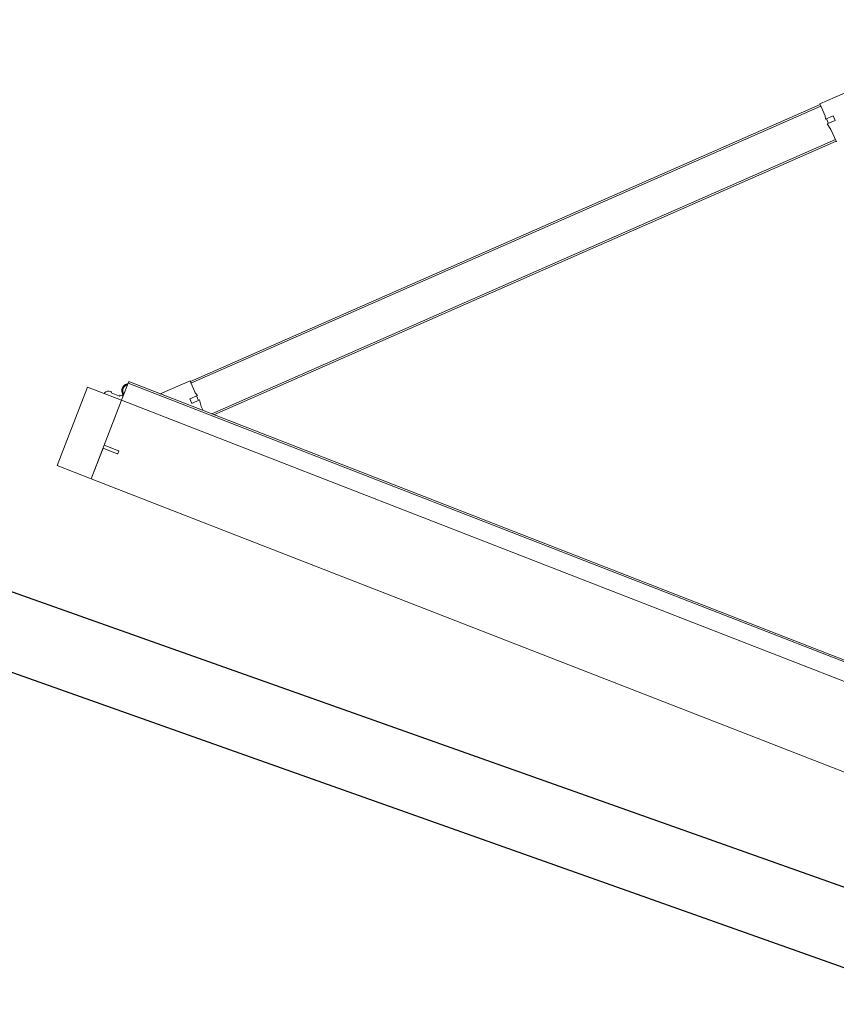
# Model space of a CAD drawing. Header units: millimetres. Extents: x 1512 to 2105, y 794 to 1149.
# Tile 236 of 256: x 1866.109 to 1867.093, y 879.87 to 881.056. Entities that reach past the tile are written whole.
import ezdxf

# ---------------------------------------------------------------- set-up
doc = ezdxf.new("R2010")
doc.units = ezdxf.units.MM
doc.layers.add('A-DOOR', color=31, linetype='Continuous', lineweight=9)
doc.layers.add('A-WALL', color=113, linetype='Continuous', lineweight=9)

# ---------------------------------------------------------------- blocks, each defined once
blk = doc.blocks.new('5-panel_Bi-fold_external_door_10806 - Type 1-V15-دوم')
at = {"layer": 'A-DOOR'}
for p, q in [((-1.6227, 0.7434), (-1.6764, 0.6897)), ((-1.6757, 0.689), (-2.262, 0.1027)), ((-1.6764, 0.6897), (-1.6652, 0.6785)), ((-1.6757, 0.689), (-1.6743, 0.6876)), ((-1.6743, 0.6876), (-2.2606, 0.1012)), ((-1.6652, 0.6785), (-1.6632, 0.675)), ((-1.6632, 0.675), (-1.6561, 0.6821)), ((-1.6518, 0.6779), (-1.6592, 0.6705)), ((-1.6561, 0.6821), (-1.6518, 0.6779)), ((-1.6624, 0.6757), (-1.6582, 0.6715)), ((-1.6592, 0.6705), (-1.6526, 0.6659)), ((-1.6526, 0.6659), (-1.641, 0.6543)), ((-1.6432, 0.6565), (-2.2239, 0.0757)), ((-1.6417, 0.655), (-2.2211, 0.0757)), ((-1.6432, 0.6565), (-1.6417, 0.655)), ((-2.2627, 0.1034), (-2.2904, 0.0757)), ((-2.2516, 0.0922), (-2.2627, 0.1034)), ((-2.2606, 0.1012), (-2.262, 0.1027)), ((-2.2551, 0.083), (-2.248, 0.0901)), ((-2.248, 0.0901), (-2.2516, 0.0922)), ((-2.2435, 0.0861), (-2.2509, 0.0788)), ((-2.2445, 0.0851), (-2.2488, 0.0894)), ((-2.2389, 0.0796), (-2.2435, 0.0861)), ((2.581, 0.0759), (-2.331, 0.0759)), ((-2.331, 0.0755), (-2.331, 0.0759)), ((-2.331, 0.0743), (-2.331, 0.0755)), ((-2.331, 0.0737), (-2.331, 0.0743)), ((2.581, 0.0737), (-2.331, 0.0737)), ((-2.331, 0.0693), (-2.331, 0.0737)), ((-2.2509, 0.0788), (-2.2551, 0.083)), ((-2.2351, 0.0757), (-2.2389, 0.0796)), ((-2.3325, 0.0594), (-2.3325, 0.0569)), ((-2.3325, 0.0594), (-2.3325, 0.0569)), ((-2.3325, 0.0594), (-2.3325, 0.0569)), ((-2.3325, 0.0594), (-2.3325, 0.0569)), ((-2.331, 0.0538), (-2.331, 0.0693)), ((-2.331, 0.0516), (-2.375, 0.0516)), ((-2.375, 0.0516), (-2.375, -0.05)), ((-2.3461, 0.0569), (-2.3469, 0.0569)), ((-2.3461, 0.0569), (-2.3469, 0.0569)), ((-2.3461, 0.0553), (-2.3461, 0.0569)), ((-2.3461, 0.0553), (-2.3461, 0.0569)), ((-2.335, 0.0553), (-2.3461, 0.0553)), ((-2.331, 0.0569), (-2.335, 0.0569)), ((-2.335, 0.0569), (-2.335, 0.0553)), ((-2.331, 0.0516), (-2.331, 0.0538)), ((-2.331, -0.05), (-2.331, 0.0516)), ((-2.331, 0.0516), (2.581, 0.0516)), ((-2.331, -0.0065), (-2.331, 0.0516)), ((-2.3125, -0.0065), (-2.331, -0.0065)), ((-2.331, -0.05), (-2.331, -0.0102)), ((-2.331, -0.0102), (-2.3125, -0.0102)), ((-2.312, -0.0097), (-2.312, -0.007)), ((-2.375, -0.05), (-2.331, -0.05)), ((-2.331, -0.05), (2.581, -0.05))]:
    blk.add_line(p, q, dxfattribs=at)
at = {"layer": 'A-DOOR', "flags": 128}
blk.add_lwpolyline([(-2.3312, 0.0727), (-2.3315, 0.0725), (-2.3317, 0.0724), (-2.332, 0.0722), (-2.3323, 0.072), (-2.3325, 0.0718), (-2.3328, 0.0716), (-2.333, 0.0714), (-2.3332, 0.0712), (-2.3335, 0.0709), (-2.3337, 0.0707), (-2.3339, 0.0704), (-2.3341, 0.0702), (-2.3342, 0.0699), (-2.3344, 0.0696), (-2.3346, 0.0694), (-2.3347, 0.0691), (-2.3348, 0.0688), (-2.335, 0.0685), (-2.3351, 0.0682), (-2.3352, 0.0679), (-2.3352, 0.0676), (-2.3353, 0.0673), (-2.3354, 0.067), (-2.3354, 0.0666), (-2.3355, 0.0663), (-2.3355, 0.066), (-2.3355, 0.0657), (-2.3355, 0.0654), (-2.3355, 0.065), (-2.3355, 0.0647), (-2.3354, 0.0644), (-2.3354, 0.0641), (-2.3353, 0.0638), (-2.3352, 0.0635), (-2.3351, 0.0632), (-2.335, 0.0629), (-2.3349, 0.0626), (-2.3348, 0.0623), (-2.3346, 0.062), (-2.3345, 0.0617), (-2.3343, 0.0614), (-2.3342, 0.0612), (-2.334, 0.0609), (-2.3338, 0.0606), (-2.3336, 0.0604), (-2.3334, 0.0602), (-2.3331, 0.0599), (-2.3329, 0.0597), (-2.3327, 0.0595), (-2.3324, 0.0593), (-2.3322, 0.0591), (-2.3319, 0.0589), (-2.3316, 0.0587), (-2.3313, 0.0586), (-2.3311, 0.0584)], dxfattribs=at)
blk.add_lwpolyline([(-2.3312, 0.0727), (-2.3315, 0.0725), (-2.3317, 0.0724), (-2.332, 0.0722), (-2.3323, 0.072), (-2.3325, 0.0718), (-2.3328, 0.0716), (-2.333, 0.0714), (-2.3332, 0.0712), (-2.3335, 0.0709), (-2.3337, 0.0707), (-2.3339, 0.0704), (-2.3341, 0.0702), (-2.3342, 0.0699), (-2.3344, 0.0696), (-2.3346, 0.0694), (-2.3347, 0.0691), (-2.3348, 0.0688), (-2.335, 0.0685), (-2.3351, 0.0682), (-2.3352, 0.0679), (-2.3352, 0.0676), (-2.3353, 0.0673), (-2.3354, 0.067), (-2.3354, 0.0666), (-2.3355, 0.0663), (-2.3355, 0.066), (-2.3355, 0.0657), (-2.3355, 0.0654), (-2.3355, 0.065), (-2.3355, 0.0647), (-2.3354, 0.0644), (-2.3354, 0.0641), (-2.3353, 0.0638), (-2.3352, 0.0635), (-2.3351, 0.0632), (-2.335, 0.0629), (-2.3349, 0.0626), (-2.3348, 0.0623), (-2.3346, 0.062), (-2.3345, 0.0617), (-2.3343, 0.0614), (-2.3342, 0.0612), (-2.334, 0.0609), (-2.3338, 0.0606), (-2.3336, 0.0604), (-2.3334, 0.0602), (-2.3331, 0.0599), (-2.3329, 0.0597), (-2.3327, 0.0595), (-2.3324, 0.0593), (-2.3322, 0.0591), (-2.3319, 0.0589), (-2.3316, 0.0587), (-2.3313, 0.0586), (-2.3311, 0.0584)], dxfattribs=at)
blk.add_lwpolyline([(-2.3312, 0.0727), (-2.3315, 0.0725), (-2.3317, 0.0724), (-2.332, 0.0722), (-2.3323, 0.072), (-2.3325, 0.0718), (-2.3328, 0.0716), (-2.333, 0.0714), (-2.3332, 0.0712), (-2.3335, 0.0709), (-2.3337, 0.0707), (-2.3339, 0.0704), (-2.3341, 0.0702), (-2.3342, 0.0699), (-2.3344, 0.0696), (-2.3346, 0.0694), (-2.3347, 0.0691), (-2.3348, 0.0688), (-2.335, 0.0685), (-2.3351, 0.0682), (-2.3352, 0.0679), (-2.3352, 0.0676), (-2.3353, 0.0673), (-2.3354, 0.067), (-2.3354, 0.0666), (-2.3355, 0.0663), (-2.3355, 0.066), (-2.3355, 0.0657), (-2.3355, 0.0654), (-2.3355, 0.065), (-2.3355, 0.0647), (-2.3354, 0.0644), (-2.3354, 0.0641), (-2.3353, 0.0638), (-2.3352, 0.0635), (-2.3351, 0.0632), (-2.335, 0.0629), (-2.3349, 0.0626), (-2.3348, 0.0623), (-2.3346, 0.062), (-2.3345, 0.0617), (-2.3343, 0.0614), (-2.3342, 0.0612), (-2.334, 0.0609), (-2.3338, 0.0606), (-2.3336, 0.0604), (-2.3334, 0.0602), (-2.3331, 0.0599), (-2.3329, 0.0597), (-2.3327, 0.0595), (-2.3324, 0.0593), (-2.3322, 0.0591), (-2.3319, 0.0589), (-2.3316, 0.0587), (-2.3313, 0.0586), (-2.3311, 0.0584)], dxfattribs=at)
blk.add_lwpolyline([(-2.3312, 0.0727), (-2.3315, 0.0725), (-2.3317, 0.0724), (-2.332, 0.0722), (-2.3323, 0.072), (-2.3325, 0.0718), (-2.3328, 0.0716), (-2.333, 0.0714), (-2.3332, 0.0712), (-2.3335, 0.0709), (-2.3337, 0.0707), (-2.3339, 0.0704), (-2.3341, 0.0702), (-2.3342, 0.0699), (-2.3344, 0.0696), (-2.3346, 0.0694), (-2.3347, 0.0691), (-2.3348, 0.0688), (-2.335, 0.0685), (-2.3351, 0.0682), (-2.3352, 0.0679), (-2.3352, 0.0676), (-2.3353, 0.0673), (-2.3354, 0.067), (-2.3354, 0.0666), (-2.3355, 0.0663), (-2.3355, 0.066), (-2.3355, 0.0657), (-2.3355, 0.0654), (-2.3355, 0.065), (-2.3355, 0.0647), (-2.3354, 0.0644), (-2.3354, 0.0641), (-2.3353, 0.0638), (-2.3352, 0.0635), (-2.3351, 0.0632), (-2.335, 0.0629), (-2.3349, 0.0626), (-2.3348, 0.0623), (-2.3346, 0.062), (-2.3345, 0.0617), (-2.3343, 0.0614), (-2.3342, 0.0612), (-2.334, 0.0609), (-2.3338, 0.0606), (-2.3336, 0.0604), (-2.3334, 0.0602), (-2.3331, 0.0599), (-2.3329, 0.0597), (-2.3327, 0.0595), (-2.3324, 0.0593), (-2.3322, 0.0591), (-2.3319, 0.0589), (-2.3316, 0.0587), (-2.3313, 0.0586), (-2.3311, 0.0584)], dxfattribs=at)
blk.add_lwpolyline([(-2.3312, 0.0727), (-2.3315, 0.0725), (-2.3317, 0.0724), (-2.332, 0.0722), (-2.3323, 0.072), (-2.3325, 0.0718), (-2.3328, 0.0716), (-2.333, 0.0714), (-2.3332, 0.0712), (-2.3335, 0.0709), (-2.3337, 0.0707), (-2.3339, 0.0704), (-2.3341, 0.0702), (-2.3342, 0.0699), (-2.3344, 0.0696), (-2.3346, 0.0694), (-2.3347, 0.0691), (-2.3348, 0.0688), (-2.335, 0.0685), (-2.3351, 0.0682), (-2.3352, 0.0679), (-2.3352, 0.0676), (-2.3353, 0.0673), (-2.3354, 0.067), (-2.3354, 0.0666), (-2.3355, 0.0663), (-2.3355, 0.066), (-2.3355, 0.0657), (-2.3355, 0.0654), (-2.3355, 0.065), (-2.3355, 0.0647), (-2.3354, 0.0644), (-2.3354, 0.0641), (-2.3353, 0.0638), (-2.3352, 0.0635), (-2.3351, 0.0632), (-2.335, 0.0629), (-2.3349, 0.0626), (-2.3348, 0.0623), (-2.3346, 0.062), (-2.3345, 0.0617), (-2.3343, 0.0614), (-2.3342, 0.0612), (-2.334, 0.0609), (-2.3338, 0.0606), (-2.3336, 0.0604), (-2.3334, 0.0602), (-2.3331, 0.0599), (-2.3329, 0.0597), (-2.3327, 0.0595), (-2.3324, 0.0593), (-2.3322, 0.0591), (-2.3319, 0.0589), (-2.3316, 0.0587), (-2.3313, 0.0586), (-2.3311, 0.0584)], dxfattribs=at)
blk.add_lwpolyline([(-2.3312, 0.0727), (-2.3315, 0.0725), (-2.3317, 0.0724), (-2.332, 0.0722), (-2.3323, 0.072), (-2.3325, 0.0718), (-2.3328, 0.0716), (-2.333, 0.0714), (-2.3332, 0.0712), (-2.3335, 0.0709), (-2.3337, 0.0707), (-2.3339, 0.0704), (-2.3341, 0.0702), (-2.3342, 0.0699), (-2.3344, 0.0696), (-2.3346, 0.0694), (-2.3347, 0.0691), (-2.3348, 0.0688), (-2.335, 0.0685), (-2.3351, 0.0682), (-2.3352, 0.0679), (-2.3352, 0.0676), (-2.3353, 0.0673), (-2.3354, 0.067), (-2.3354, 0.0666), (-2.3355, 0.0663), (-2.3355, 0.066), (-2.3355, 0.0657), (-2.3355, 0.0654), (-2.3355, 0.065), (-2.3355, 0.0647), (-2.3354, 0.0644), (-2.3354, 0.0641), (-2.3353, 0.0638), (-2.3352, 0.0635), (-2.3351, 0.0632), (-2.335, 0.0629), (-2.3349, 0.0626), (-2.3348, 0.0623), (-2.3346, 0.062), (-2.3345, 0.0617), (-2.3343, 0.0614), (-2.3342, 0.0612), (-2.334, 0.0609), (-2.3338, 0.0606), (-2.3336, 0.0604), (-2.3334, 0.0602), (-2.3331, 0.0599), (-2.3329, 0.0597), (-2.3327, 0.0595), (-2.3324, 0.0593), (-2.3322, 0.0591), (-2.3319, 0.0589), (-2.3316, 0.0587), (-2.3313, 0.0586), (-2.3311, 0.0584)], dxfattribs=at)
blk.add_lwpolyline([(-2.3312, 0.0727), (-2.3315, 0.0725), (-2.3317, 0.0724), (-2.332, 0.0722), (-2.3323, 0.072), (-2.3325, 0.0718), (-2.3328, 0.0716), (-2.333, 0.0714), (-2.3332, 0.0712), (-2.3335, 0.0709), (-2.3337, 0.0707), (-2.3339, 0.0704), (-2.3341, 0.0702), (-2.3342, 0.0699), (-2.3344, 0.0696), (-2.3346, 0.0694), (-2.3347, 0.0691), (-2.3348, 0.0688), (-2.335, 0.0685), (-2.3351, 0.0682), (-2.3352, 0.0679), (-2.3352, 0.0676), (-2.3353, 0.0673), (-2.3354, 0.067), (-2.3354, 0.0666), (-2.3355, 0.0663), (-2.3355, 0.066), (-2.3355, 0.0657), (-2.3355, 0.0654), (-2.3355, 0.065), (-2.3355, 0.0647), (-2.3354, 0.0644), (-2.3354, 0.0641), (-2.3353, 0.0638), (-2.3352, 0.0635), (-2.3351, 0.0632), (-2.335, 0.0629), (-2.3349, 0.0626), (-2.3348, 0.0623), (-2.3346, 0.062), (-2.3345, 0.0617), (-2.3343, 0.0614), (-2.3342, 0.0612), (-2.334, 0.0609), (-2.3338, 0.0606), (-2.3336, 0.0604), (-2.3334, 0.0602), (-2.3331, 0.0599), (-2.3329, 0.0597), (-2.3327, 0.0595), (-2.3324, 0.0593), (-2.3322, 0.0591), (-2.3319, 0.0589), (-2.3316, 0.0587), (-2.3313, 0.0586), (-2.3311, 0.0584)], dxfattribs=at)
blk.add_lwpolyline([(-2.3312, 0.0727), (-2.3315, 0.0725), (-2.3317, 0.0724), (-2.332, 0.0722), (-2.3323, 0.072), (-2.3325, 0.0718), (-2.3328, 0.0716), (-2.333, 0.0714), (-2.3332, 0.0712), (-2.3335, 0.0709), (-2.3337, 0.0707), (-2.3339, 0.0704), (-2.3341, 0.0702), (-2.3342, 0.0699), (-2.3344, 0.0696), (-2.3346, 0.0694), (-2.3347, 0.0691), (-2.3348, 0.0688), (-2.335, 0.0685), (-2.3351, 0.0682), (-2.3352, 0.0679), (-2.3352, 0.0676), (-2.3353, 0.0673), (-2.3354, 0.067), (-2.3354, 0.0666), (-2.3355, 0.0663), (-2.3355, 0.066), (-2.3355, 0.0657), (-2.3355, 0.0654), (-2.3355, 0.065), (-2.3355, 0.0647), (-2.3354, 0.0644), (-2.3354, 0.0641), (-2.3353, 0.0638), (-2.3352, 0.0635), (-2.3351, 0.0632), (-2.335, 0.0629), (-2.3349, 0.0626), (-2.3348, 0.0623), (-2.3346, 0.062), (-2.3345, 0.0617), (-2.3343, 0.0614), (-2.3342, 0.0612), (-2.334, 0.0609), (-2.3338, 0.0606), (-2.3336, 0.0604), (-2.3334, 0.0602), (-2.3331, 0.0599), (-2.3329, 0.0597), (-2.3327, 0.0595), (-2.3324, 0.0593), (-2.3322, 0.0591), (-2.3319, 0.0589), (-2.3316, 0.0587), (-2.3313, 0.0586), (-2.3311, 0.0584)], dxfattribs=at)
at = {"layer": 'A-DOOR'}
for centre, radius, start, end in [((-2.3275, 0.0656), 0.007, 124.641, 235.359), ((-2.3275, 0.0656), 0.008, 231.3178, 244.0452), ((-2.3275, 0.0656), 0.008, 231.3178, 244.0452), ((-2.3275, 0.0656), 0.008, 231.3178, 244.0452), ((-2.3275, 0.0656), 0.008, 231.3178, 244.0452), ((-2.3469, 0.0499), 0.007, 90, 159.7478), ((-2.3469, 0.0499), 0.007, 90, 159.7478), ((-2.353, 0.0521), 0.0005, 159.7478, 270), ((-2.353, 0.0521), 0.0005, 159.7478, 270), ((-2.3125, -0.007), 0.0005, 0, 90), ((-2.3125, -0.0097), 0.0005, 270, 0)]:
    blk.add_arc(centre, radius, start, end, dxfattribs=at)

msp = doc.modelspace()

# ---------------------------------------------------------------- linework, layer by layer
at = {"layer": 'A-WALL', "lineweight": 25}
for p, q in [((1874.621, 877.3426), (1845.3798, 887.7186)), ((1845.3427, 887.6276), (1874.5928, 877.2586))]:
    msp.add_line(p, q, dxfattribs=at)

# ---------------------------------------------------------------- block references
at = {"layer": 'A-DOOR', "rotation": 338.7342659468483}
msp.add_blockref('5-panel_Bi-fold_external_door_10806 - Type 1-V15-دوم', (1868.3851, 879.7039), dxfattribs=at)

doc.saveas('drawing.dxf')
